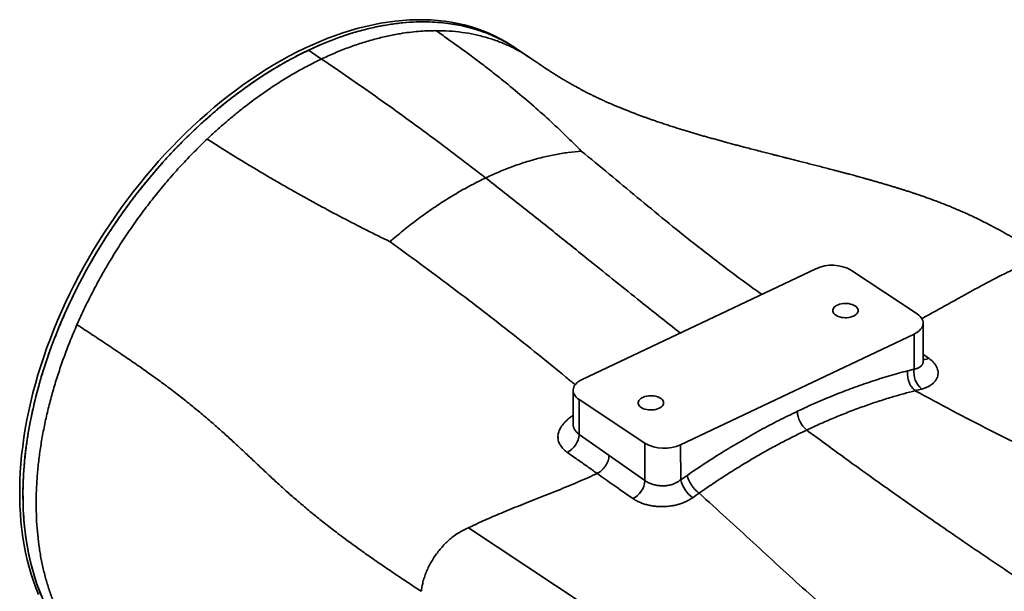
# Model space of a CAD drawing. Header units: millimetres. Extents: x 6316 to 18291, y -19059 to -9021.
# Tile 122 of 146: x 18091 to 18119, y -18593 to -18577. Entities that reach past the tile are written whole.
import ezdxf

# ---------------------------------------------------------------- set-up
doc = ezdxf.new("R2010")
doc.units = ezdxf.units.MM
doc.header["$LTSCALE"] = 10
doc.layers.add('1轮廓实线层', color=7, linetype='Continuous', lineweight=18)

msp = doc.modelspace()

# ---------------------------------------------------------------- linework, layer by layer
at = {"layer": '1轮廓实线层', "color": 7, "linetype": 'Continuous', "lineweight": 35}
for p, q in [((18099.281, -18577.456), (18099.652, -18577.704)), ((18105.557, -18577.673), (18105.158, -18577.405)), ((18105.556, -18577.674), (18105.533, -18577.659)), ((18113.631, -18583.637), (18107.026, -18586.77)), ((18116.502, -18584.916), (18114.646, -18583.684)), ((18116.674, -18586.244), (18116.672, -18585.176)), ((18109.811, -18588.618), (18116.416, -18585.485)), ((18116.418, -18586.477), (18116.416, -18585.485)), ((18116.673, -18586.063), (18116.83, -18586.172)), ((18116.236, -18586.524), (18116.418, -18586.477)), ((18106.77, -18587.079), (18106.772, -18588.04)), ((18106.939, -18587.339), (18108.796, -18588.571)), ((18106.939, -18587.339), (18106.941, -18588.328)), ((18106.941, -18588.328), (18107.786, -18588.923)), ((18108.798, -18589.63), (18108.796, -18588.571)), ((18109.811, -18588.618), (18109.813, -18589.609)), ((18107.786, -18588.923), (18108.798, -18589.63)), ((18109.813, -18589.609), (18109.994, -18589.485)), ((18103.814, -18590.965), (18107.084, -18593.135))]:
    msp.add_line(p, q, dxfattribs=at)
at = {"layer": '1轮廓实线层', "color": 7, "linetype": 'Continuous', "lineweight": 35, "flags": 128}
for points in [[(18091.646, -18592.851), (18091.571, -18592.665), (18091.502, -18592.474), (18091.439, -18592.279), (18091.381, -18592.08), (18091.328, -18591.876), (18091.282, -18591.669), (18091.241, -18591.457), (18091.205, -18591.241), (18091.176, -18591.022), (18091.152, -18590.799), (18091.134, -18590.573), (18091.122, -18590.344), (18091.116, -18590.112), (18091.115, -18589.877), (18091.121, -18589.639), (18091.132, -18589.398), (18091.149, -18589.156), (18091.171, -18588.911), (18091.2, -18588.664), (18091.234, -18588.416), (18091.274, -18588.166), (18091.32, -18587.914), (18091.372, -18587.661), (18091.429, -18587.407), (18091.491, -18587.152), (18091.56, -18586.896), (18091.633, -18586.64), (18091.713, -18586.384), (18091.797, -18586.127), (18091.887, -18585.871), (18091.982, -18585.614), (18092.083, -18585.358), (18092.188, -18585.103), (18092.299, -18584.848), (18092.414, -18584.594), (18092.535, -18584.342), (18092.66, -18584.09), (18092.79, -18583.84), (18092.924, -18583.592), (18093.063, -18583.346), (18093.207, -18583.102), (18093.355, -18582.86), (18093.507, -18582.62), (18093.663, -18582.383), (18093.823, -18582.148), (18093.987, -18581.917), (18094.155, -18581.688), (18094.326, -18581.463), (18094.501, -18581.241), (18094.679, -18581.023), (18094.861, -18580.808), (18095.046, -18580.597), (18095.233, -18580.39), (18095.424, -18580.187), (18095.617, -18579.989), (18095.813, -18579.795), (18096.011, -18579.606), (18096.212, -18579.421), (18096.414, -18579.241), (18096.619, -18579.066), (18096.826, -18578.897), (18097.034, -18578.732), (18097.244, -18578.573), (18097.455, -18578.419), (18097.668, -18578.271), (18097.881, -18578.129), (18098.096, -18577.992), (18098.311, -18577.861), (18098.528, -18577.737), (18098.744, -18577.618), (18098.961, -18577.505), (18099.178, -18577.399), (18099.395, -18577.299), (18099.612, -18577.205), (18099.829, -18577.118), (18100.045, -18577.037), (18100.26, -18576.963), (18100.475, -18576.895), (18100.689, -18576.834), (18100.902, -18576.78), (18101.114, -18576.733), (18101.324, -18576.692), (18101.533, -18576.658), (18101.74, -18576.631), (18101.945, -18576.611), (18102.148, -18576.598), (18102.349, -18576.591), (18102.548, -18576.592), (18102.745, -18576.599), (18102.939, -18576.613), (18103.13, -18576.635), (18103.318, -18576.662), (18103.504, -18576.697), (18103.686, -18576.739), (18103.865, -18576.787), (18104.041, -18576.842), (18104.213, -18576.904), (18104.382, -18576.973), (18104.547, -18577.048), (18104.708, -18577.13), (18104.865, -18577.218), (18105.018, -18577.312), (18105.05, -18577.333)], [(18105.218, -18577.445), (18105.114, -18577.376), (18104.961, -18577.281), (18104.804, -18577.193), (18104.643, -18577.111), (18104.478, -18577.036), (18104.31, -18576.967), (18104.137, -18576.905), (18103.962, -18576.85), (18103.782, -18576.801), (18103.6, -18576.76), (18103.415, -18576.725), (18103.226, -18576.697), (18103.035, -18576.675), (18102.841, -18576.661), (18102.645, -18576.653), (18102.446, -18576.653), (18102.244, -18576.659), (18102.041, -18576.672), (18101.836, -18576.692), (18101.629, -18576.719), (18101.42, -18576.753), (18101.21, -18576.794), (18100.998, -18576.841), (18100.785, -18576.895), (18100.571, -18576.956), (18100.356, -18577.023), (18100.141, -18577.097), (18099.925, -18577.178), (18099.708, -18577.265), (18099.491, -18577.359), (18099.274, -18577.459), (18099.057, -18577.565), (18098.84, -18577.678), (18098.623, -18577.797), (18098.407, -18577.921), (18098.192, -18578.052), (18097.977, -18578.189), (18097.763, -18578.331), (18097.551, -18578.479), (18097.339, -18578.633), (18097.129, -18578.792), (18096.921, -18578.956), (18096.714, -18579.126), (18096.509, -18579.301), (18096.307, -18579.481), (18096.106, -18579.665), (18095.908, -18579.855), (18095.712, -18580.049), (18095.518, -18580.247), (18095.328, -18580.45), (18095.14, -18580.657), (18094.955, -18580.868), (18094.774, -18581.082), (18094.595, -18581.301), (18094.42, -18581.523), (18094.249, -18581.748), (18094.081, -18581.977), (18093.917, -18582.208), (18093.757, -18582.443), (18093.601, -18582.68), (18093.449, -18582.92), (18093.301, -18583.162), (18093.157, -18583.406), (18093.018, -18583.652), (18092.883, -18583.901), (18092.753, -18584.151), (18092.628, -18584.402), (18092.508, -18584.655), (18092.392, -18584.908), (18092.281, -18585.163), (18092.176, -18585.419), (18092.075, -18585.675), (18091.98, -18585.931), (18091.89, -18586.188), (18091.806, -18586.445), (18091.726, -18586.701), (18091.653, -18586.957), (18091.584, -18587.213), (18091.522, -18587.468), (18091.465, -18587.722), (18091.413, -18587.975), (18091.367, -18588.227), (18091.327, -18588.477), (18091.293, -18588.726), (18091.264, -18588.972), (18091.242, -18589.217), (18091.225, -18589.46), (18091.213, -18589.7), (18091.208, -18589.938), (18091.209, -18590.173), (18091.215, -18590.406), (18091.227, -18590.635), (18091.245, -18590.861), (18091.269, -18591.084), (18091.298, -18591.303), (18091.333, -18591.519), (18091.374, -18591.731), (18091.421, -18591.938), (18091.474, -18592.142), (18091.532, -18592.341), (18091.595, -18592.537), (18091.664, -18592.727), (18091.739, -18592.913)], [(18114.705, -18584.976), (18114.743, -18584.956), (18114.774, -18584.932), (18114.8, -18584.906), (18114.818, -18584.879), (18114.829, -18584.85), (18114.833, -18584.82), (18114.829, -18584.791), (18114.817, -18584.762), (18114.798, -18584.735), (18114.772, -18584.709), (18114.739, -18584.686), (18114.701, -18584.666), (18114.658, -18584.649), (18114.612, -18584.636), (18114.562, -18584.626), (18114.51, -18584.621), (18114.457, -18584.621), (18114.405, -18584.624), (18114.354, -18584.632), (18114.306, -18584.644), (18114.262, -18584.659), (18114.221, -18584.678), (18114.187, -18584.7), (18114.158, -18584.725), (18114.136, -18584.752), (18114.121, -18584.78), (18114.114, -18584.809), (18114.114, -18584.839), (18114.122, -18584.868), (18114.138, -18584.896), (18114.16, -18584.923), (18114.189, -18584.947), (18114.225, -18584.969), (18114.265, -18584.987), (18114.31, -18585.003), (18114.359, -18585.014), (18114.41, -18585.021), (18114.462, -18585.024), (18114.515, -18585.023), (18114.566, -18585.017), (18114.616, -18585.007), (18114.662, -18584.994), (18114.705, -18584.976)], [(18116.416, -18585.485), (18116.471, -18585.456), (18116.52, -18585.424), (18116.563, -18585.39), (18116.6, -18585.352), (18116.629, -18585.313), (18116.651, -18585.273), (18116.665, -18585.231), (18116.671, -18585.189), (18116.67, -18585.147), (18116.66, -18585.105), (18116.643, -18585.064), (18116.619, -18585.024), (18116.587, -18584.986), (18116.548, -18584.95), (18116.502, -18584.916)], [(18107.026, -18586.77), (18106.971, -18586.799), (18106.921, -18586.831), (18106.878, -18586.865), (18106.842, -18586.902), (18106.813, -18586.941), (18106.791, -18586.982), (18106.777, -18587.023), (18106.77, -18587.065), (18106.772, -18587.108), (18106.781, -18587.15), (18106.798, -18587.191), (18106.823, -18587.231), (18106.855, -18587.269), (18106.894, -18587.305), (18106.939, -18587.339)], [(18109.201, -18587.587), (18109.238, -18587.566), (18109.27, -18587.542), (18109.296, -18587.517), (18109.314, -18587.489), (18109.325, -18587.46), (18109.329, -18587.431), (18109.324, -18587.401), (18109.313, -18587.373), (18109.294, -18587.345), (18109.268, -18587.32), (18109.235, -18587.296), (18109.197, -18587.276), (18109.154, -18587.259), (18109.107, -18587.246), (18109.057, -18587.237), (18109.006, -18587.232), (18108.953, -18587.231), (18108.901, -18587.234), (18108.85, -18587.242), (18108.802, -18587.254), (18108.757, -18587.269), (18108.717, -18587.288), (18108.682, -18587.311), (18108.654, -18587.335), (18108.632, -18587.362), (18108.617, -18587.39), (18108.609, -18587.42), (18108.61, -18587.449), (18108.618, -18587.478), (18108.633, -18587.506), (18108.656, -18587.533), (18108.685, -18587.557), (18108.72, -18587.579), (18108.761, -18587.598), (18108.806, -18587.613), (18108.855, -18587.624), (18108.905, -18587.631), (18108.958, -18587.634), (18109.01, -18587.633), (18109.062, -18587.627), (18109.112, -18587.618), (18109.158, -18587.604), (18109.201, -18587.587)]]:
    msp.add_lwpolyline(points, dxfattribs=at)
at = {"layer": '1轮廓实线层', "color": 7, "linetype": 'Continuous', "lineweight": 35}
for centre, radius, start, end in [((18114.092, -18584.666), 1.127, 60.5633, 114.1345), ((18116.694, -18585.912), 0.294, 266.0095, 297.5852), ((18117.007, -18586.575), 0.598, 170.5783, 231.3739), ((18113.829, -18587.649), 0.715, 181.8364, 230.7741), ((18106.318, -18588.28), 0.625, 297.3407, 355.5241), ((18109.35, -18587.589), 1.127, 240.5633, 294.1345), ((18108.18, -18589.589), 0.62, 296.9787, 356.1673), ((18110.669, -18589.402), 0.881, 193.6286, 234.113)]:
    msp.add_arc(centre, radius, start, end, dxfattribs=at)
for points, knots in [([(18099.281, -18577.456), (18099.409, -18577.397), (18099.664, -18577.28), (18100.046, -18577.129), (18100.426, -18576.998), (18100.808, -18576.885), (18101.192, -18576.794), (18101.576, -18576.724), (18101.955, -18576.676), (18102.308, -18576.653), (18102.636, -18576.651), (18102.939, -18576.665), (18103.236, -18576.695), (18103.53, -18576.743), (18103.818, -18576.807), (18104.101, -18576.89), (18104.375, -18576.99), (18104.638, -18577.105), (18104.888, -18577.237), (18105.06, -18577.337), (18105.147, -18577.398), (18105.158, -18577.406)], [0, 0, 0, 0, 0.0582089, 0.1164831, 0.1747573, 0.2329663, 0.2933975, 0.3539017, 0.414406, 0.4748373, 0.5260043, 0.5772155, 0.6284268, 0.6795938, 0.7322458, 0.784946, 0.8376463, 0.8902982, 0.9414742, 0.9926945, 1, 1, 1, 1]), ([(18102.888, -18576.901), (18102.805, -18576.903), (18102.64, -18576.905), (18102.389, -18576.922), (18102.134, -18576.948), (18101.844, -18576.99), (18101.517, -18577.053), (18101.153, -18577.142), (18100.784, -18577.251), (18100.41, -18577.381), (18100.031, -18577.53), (18099.779, -18577.646), (18099.652, -18577.704)], [0, 0, 0, 0, 0.080604, 0.161208, 0.242168, 0.323129, 0.434823, 0.546576, 0.65827, 0.772159, 0.886111, 1, 1, 1, 1]), ([(18104.325, -18577.097), (18104.212, -18577.067), (18103.984, -18577.006), (18103.629, -18576.946), (18103.264, -18576.908), (18103.013, -18576.903), (18102.888, -18576.901)], [0, 0, 0, 0, 0.2499946, 0.4999934, 0.7499956, 1, 1, 1, 1]), ([(18107.001, -18580.308), (18106.854, -18580.161), (18106.558, -18579.863), (18106.087, -18579.422), (18105.59, -18578.979), (18105.148, -18578.605), (18104.772, -18578.299), (18104.471, -18578.06), (18104.163, -18577.823), (18103.852, -18577.589), (18103.536, -18577.357), (18103.215, -18577.128), (18102.997, -18576.977), (18102.888, -18576.902)], [0, 0, 0, 0, 0.121055, 0.244707, 0.371004, 0.499999, 0.570921, 0.642244, 0.713977, 0.785515, 0.85674, 0.928232, 1, 1, 1, 1]), ([(18105.533, -18577.659), (18105.452, -18577.606), (18105.275, -18577.491), (18104.983, -18577.341), (18104.663, -18577.203), (18104.438, -18577.132), (18104.325, -18577.097)], [0, 0, 0, 0, 0.21804, 0.478691, 0.739343, 1, 1, 1, 1]), ([(18093.454, -18595.042), (18093.384, -18594.994), (18093.237, -18594.894), (18093.023, -18594.721), (18092.812, -18594.528), (18092.612, -18594.317), (18092.422, -18594.091), (18092.248, -18593.853), (18092.087, -18593.605), (18091.941, -18593.346), (18091.807, -18593.074), (18091.685, -18592.788), (18091.576, -18592.488), (18091.48, -18592.174), (18091.397, -18591.847), (18091.33, -18591.514), (18091.278, -18591.175), (18091.24, -18590.831), (18091.216, -18590.478), (18091.205, -18590.114), (18091.21, -18589.741), (18091.229, -18589.358), (18091.263, -18588.967), (18091.311, -18588.576), (18091.372, -18588.185), (18091.447, -18587.795), (18091.536, -18587.401), (18091.638, -18587.002), (18091.756, -18586.598), (18091.888, -18586.189), (18092.034, -18585.78), (18092.192, -18585.375), (18092.36, -18584.976), (18092.539, -18584.583), (18092.73, -18584.192), (18092.935, -18583.801), (18093.152, -18583.411), (18093.383, -18583.023), (18093.625, -18582.639), (18093.875, -18582.266), (18094.131, -18581.904), (18094.394, -18581.554), (18094.666, -18581.21), (18094.949, -18580.872), (18095.241, -18580.541), (18095.544, -18580.217), (18095.855, -18579.904), (18096.168, -18579.605), (18096.484, -18579.321), (18096.801, -18579.051), (18097.124, -18578.794), (18097.453, -18578.547), (18097.788, -18578.312), (18098.129, -18578.089), (18098.473, -18577.88), (18098.781, -18577.708), (18099.05, -18577.567), (18099.204, -18577.493), (18099.281, -18577.456)], [0, 0, 0, 0, 0.016335, 0.034223, 0.0525, 0.070777, 0.089189, 0.107601, 0.125357, 0.143113, 0.160992, 0.178871, 0.197138, 0.215406, 0.233807, 0.252209, 0.269978, 0.287748, 0.305641, 0.323533, 0.341817, 0.3601, 0.378517, 0.396935, 0.414688, 0.432442, 0.450318, 0.468194, 0.486459, 0.504723, 0.523122, 0.54152, 0.559289, 0.577058, 0.594951, 0.612843, 0.631125, 0.649408, 0.667825, 0.686242, 0.703998, 0.721755, 0.739635, 0.757515, 0.775784, 0.794052, 0.812455, 0.830858, 0.848622, 0.866385, 0.884272, 0.902158, 0.920434, 0.938709, 0.95712, 0.97553, 0.98776, 1, 1, 1, 1]), ([(18120.466, -18583.491), (18120.422, -18583.461), (18120.325, -18583.397), (18120.181, -18583.311), (18120.04, -18583.23), (18119.916, -18583.16), (18119.807, -18583.099), (18119.715, -18583.046), (18119.64, -18583.004), (18119.583, -18582.971), (18119.542, -18582.948), (18119.511, -18582.93), (18119.479, -18582.912), (18119.433, -18582.886), (18119.368, -18582.848), (18119.287, -18582.801), (18119.189, -18582.746), (18119.077, -18582.682), (18118.952, -18582.613), (18118.823, -18582.541), (18118.695, -18582.472), (18118.553, -18582.398), (18118.401, -18582.319), (18118.238, -18582.238), (18118.083, -18582.164), (18117.94, -18582.097), (18117.82, -18582.043), (18117.723, -18582.001), (18117.644, -18581.967), (18117.56, -18581.931), (18117.464, -18581.891), (18117.357, -18581.848), (18117.241, -18581.802), (18117.119, -18581.754), (18116.995, -18581.707), (18116.87, -18581.662), (18116.748, -18581.618), (18116.631, -18581.577), (18116.529, -18581.542), (18116.436, -18581.511), (18116.345, -18581.481), (18116.246, -18581.448), (18116.147, -18581.417), (18116.056, -18581.388), (18115.967, -18581.36), (18115.874, -18581.331), (18115.769, -18581.299), (18115.661, -18581.267), (18115.551, -18581.235), (18115.446, -18581.204), (18115.338, -18581.173), (18115.237, -18581.144), (18115.143, -18581.117), (18115.056, -18581.093), (18114.969, -18581.069), (18114.894, -18581.048), (18114.834, -18581.032), (18114.783, -18581.018), (18114.728, -18581.003), (18114.66, -18580.984), (18114.58, -18580.963), (18114.492, -18580.939), (18114.408, -18580.917), (18114.337, -18580.898), (18114.28, -18580.883), (18114.227, -18580.869), (18114.127, -18580.843), (18113.987, -18580.806), (18113.81, -18580.76), (18113.646, -18580.718), (18113.481, -18580.676), (18113.319, -18580.634), (18113.187, -18580.601), (18113.087, -18580.575), (18113.015, -18580.557), (18112.942, -18580.538), (18112.872, -18580.521), (18112.813, -18580.506), (18112.763, -18580.493), (18112.709, -18580.479), (18112.643, -18580.463), (18112.565, -18580.443), (18112.482, -18580.422), (18112.399, -18580.401), (18112.291, -18580.373), (18112.145, -18580.336), (18111.965, -18580.289), (18111.779, -18580.241), (18111.619, -18580.199), (18111.477, -18580.162), (18111.35, -18580.128), (18111.217, -18580.093), (18111.084, -18580.057), (18110.952, -18580.021), (18110.823, -18579.985), (18110.695, -18579.949), (18110.574, -18579.915), (18110.455, -18579.881), (18110.337, -18579.848), (18110.214, -18579.811), (18110.093, -18579.775), (18109.967, -18579.737), (18109.837, -18579.698), (18109.702, -18579.656), (18109.567, -18579.613), (18109.431, -18579.569), (18109.295, -18579.524), (18109.164, -18579.48), (18109.048, -18579.44), (18108.951, -18579.406), (18108.866, -18579.376), (18108.779, -18579.345), (18108.682, -18579.309), (18108.577, -18579.27), (18108.466, -18579.228), (18108.358, -18579.187), (18108.254, -18579.146), (18108.16, -18579.108), (18108.074, -18579.072), (18108.001, -18579.042), (18107.945, -18579.019), (18107.9, -18578.999), (18107.85, -18578.978), (18107.784, -18578.949), (18107.698, -18578.911), (18107.598, -18578.865), (18107.495, -18578.817), (18107.392, -18578.768), (18107.297, -18578.722), (18107.211, -18578.679), (18107.134, -18578.64), (18107.06, -18578.601), (18106.988, -18578.563), (18106.914, -18578.523), (18106.837, -18578.481), (18106.757, -18578.436), (18106.67, -18578.387), (18106.581, -18578.336), (18106.498, -18578.287), (18106.42, -18578.24), (18106.348, -18578.196), (18106.282, -18578.155), (18106.228, -18578.121), (18106.182, -18578.092), (18106.137, -18578.063), (18106.092, -18578.034), (18106.049, -18578.005), (18106.013, -18577.982), (18105.983, -18577.962), (18105.952, -18577.941), (18105.911, -18577.913), (18105.859, -18577.878), (18105.79, -18577.831), (18105.7, -18577.771), (18105.612, -18577.71), (18105.554, -18577.671), (18105.534, -18577.657)], [0, 0, 0, 0, 0.010552, 0.022722, 0.033545, 0.043107, 0.051438, 0.058544, 0.064424, 0.068561, 0.071755, 0.074002, 0.075679, 0.07953, 0.084487, 0.090557, 0.097745, 0.106055, 0.11531, 0.124831, 0.134005, 0.142829, 0.154825, 0.166097, 0.176645, 0.186422, 0.195067, 0.200499, 0.205317, 0.210407, 0.216509, 0.223389, 0.230603, 0.238103, 0.24607, 0.253559, 0.26089, 0.268116, 0.274638, 0.279199, 0.284608, 0.290807, 0.296723, 0.30198, 0.306849, 0.312273, 0.318231, 0.325111, 0.331094, 0.337055, 0.343221, 0.349637, 0.354349, 0.359305, 0.364478, 0.369108, 0.372113, 0.374628, 0.377651, 0.381521, 0.386132, 0.391202, 0.396293, 0.400316, 0.403223, 0.405935, 0.409283, 0.42013, 0.429488, 0.43902, 0.447767, 0.457146, 0.466291, 0.469944, 0.473964, 0.478342, 0.482386, 0.485663, 0.488194, 0.490933, 0.494773, 0.499264, 0.504027, 0.508938, 0.513193, 0.522234, 0.533799, 0.543752, 0.553893, 0.561073, 0.568157, 0.575739, 0.583977, 0.591119, 0.598689, 0.606344, 0.613671, 0.61998, 0.627287, 0.63438, 0.641944, 0.649102, 0.65708, 0.665383, 0.673801, 0.682276, 0.690776, 0.699277, 0.706914, 0.712684, 0.717746, 0.723446, 0.729932, 0.737102, 0.744709, 0.752747, 0.759434, 0.766379, 0.772675, 0.777784, 0.781862, 0.784731, 0.787861, 0.793254, 0.800024, 0.808006, 0.817056, 0.825061, 0.833209, 0.840945, 0.847713, 0.853551, 0.860661, 0.867382, 0.873943, 0.882113, 0.890155, 0.898787, 0.908508, 0.915059, 0.923344, 0.931439, 0.936213, 0.941541, 0.946741, 0.951806, 0.956831, 0.961135, 0.963299, 0.965992, 0.969486, 0.973788, 0.978904, 0.986448, 0.995271, 1, 1, 1, 1]), ([(18099.652, -18577.704), (18099.529, -18577.765), (18099.281, -18577.886), (18098.91, -18578.09), (18098.538, -18578.313), (18098.167, -18578.555), (18097.796, -18578.815), (18097.465, -18579.066), (18097.174, -18579.3), (18096.92, -18579.515), (18096.668, -18579.737), (18096.503, -18579.891), (18096.42, -18579.968)], [0, 0, 0, 0, 0.111694, 0.223447, 0.335141, 0.44903, 0.562982, 0.676871, 0.757475, 0.838079, 0.91904, 1, 1, 1, 1]), ([(18104.294, -18581.068), (18104.03, -18580.864), (18103.501, -18580.457), (18102.717, -18579.87), (18101.944, -18579.303), (18101.18, -18578.757), (18100.417, -18578.223), (18099.907, -18577.877), (18099.652, -18577.704)], [0, 0, 0, 0, 0.171285, 0.3426, 0.506894, 0.671188, 0.835594, 1, 1, 1, 1]), ([(18096.42, -18579.968), (18096.295, -18580.089), (18096.045, -18580.331), (18095.681, -18580.715), (18095.326, -18581.112), (18095.099, -18581.388), (18094.986, -18581.526)], [0, 0, 0, 0, 0.250004, 0.500007, 0.750005, 1, 1, 1, 1]), ([(18096.421, -18579.968), (18096.52, -18580.033), (18096.72, -18580.161), (18097.022, -18580.351), (18097.327, -18580.54), (18097.636, -18580.727), (18097.948, -18580.914), (18098.264, -18581.1), (18098.581, -18581.283), (18099.015, -18581.53), (18099.568, -18581.835), (18100.241, -18582.194), (18100.912, -18582.54), (18101.365, -18582.764), (18101.59, -18582.874)], [0, 0, 0, 0, 0.062812, 0.125412, 0.187806, 0.250001, 0.312972, 0.375625, 0.437966, 0.500001, 0.628996, 0.755294, 0.878945, 1, 1, 1, 1]), ([(18104.294, -18581.068), (18104.426, -18581.008), (18104.689, -18580.887), (18105.083, -18580.734), (18105.474, -18580.602), (18105.863, -18580.493), (18106.248, -18580.407), (18106.628, -18580.343), (18106.877, -18580.319), (18107.001, -18580.308)], [0, 0, 0, 0, 0.142852, 0.285705, 0.428559, 0.571416, 0.714275, 0.857137, 1, 1, 1, 1]), ([(18112.105, -18584.361), (18112.025, -18584.305), (18111.658, -18584.047), (18111.02, -18583.569), (18110.192, -18582.929), (18109.381, -18582.277), (18108.582, -18581.618), (18107.791, -18580.958), (18107.264, -18580.524), (18107.001, -18580.308)], [0, 0, 0, 0, 0.043953, 0.203096, 0.362343, 0.521704, 0.681152, 0.840617, 1, 1, 1, 1]), ([(18101.59, -18582.874), (18101.714, -18582.768), (18101.962, -18582.556), (18102.342, -18582.259), (18102.726, -18581.98), (18103.115, -18581.721), (18103.506, -18581.482), (18103.9, -18581.262), (18104.163, -18581.133), (18104.294, -18581.068)], [0, 0, 0, 0, 0.142863, 0.285725, 0.428584, 0.571441, 0.714295, 0.857148, 1, 1, 1, 1]), ([(18109.797, -18585.455), (18109.395, -18585.137), (18108.516, -18584.44), (18107.319, -18583.475), (18106.205, -18582.579), (18105.25, -18581.815), (18104.613, -18581.317), (18104.294, -18581.068)], [0, 0, 0, 0, 0.219009, 0.479341, 0.652897, 0.826452, 1, 1, 1, 1]), ([(18094.986, -18581.526), (18094.874, -18581.668), (18094.65, -18581.952), (18094.33, -18582.393), (18094.024, -18582.844), (18093.733, -18583.305), (18093.458, -18583.774), (18093.199, -18584.251), (18092.956, -18584.733), (18092.81, -18585.058), (18092.736, -18585.221)], [0, 0, 0, 0, 0.125001, 0.25, 0.374998, 0.499996, 0.624994, 0.749994, 0.874996, 1, 1, 1, 1]), ([(18101.59, -18582.874), (18101.874, -18583.081), (18102.442, -18583.495), (18103.291, -18584.127), (18104.133, -18584.766), (18104.962, -18585.41), (18105.774, -18586.057), (18106.397, -18586.562), (18106.741, -18586.851), (18106.828, -18586.924)], [0, 0, 0, 0, 0.15788, 0.315842, 0.473786, 0.631644, 0.78939, 0.947032, 1, 1, 1, 1]), ([(18119.446, -18583.552), (18119.383, -18583.582), (18119.254, -18583.643), (18119.056, -18583.739), (18118.847, -18583.843), (18118.624, -18583.959), (18118.385, -18584.085), (18118.132, -18584.223), (18117.865, -18584.37), (18117.582, -18584.527), (18117.286, -18584.69), (18116.982, -18584.858), (18116.763, -18584.977), (18116.647, -18585.039), (18116.631, -18585.047)], [0, 0, 0, 0, 0.067257, 0.136943, 0.210799, 0.289877, 0.37462, 0.464933, 0.56026, 0.659673, 0.766867, 0.87556, 0.983973, 1, 1, 1, 1]), ([(18092.736, -18585.221), (18092.675, -18585.364), (18092.552, -18585.651), (18092.386, -18586.083), (18092.234, -18586.516), (18092.097, -18586.949), (18091.976, -18587.381), (18091.87, -18587.811), (18091.781, -18588.238), (18091.707, -18588.662), (18091.65, -18589.081), (18091.61, -18589.495), (18091.586, -18589.902), (18091.578, -18590.303), (18091.587, -18590.695), (18091.613, -18591.079), (18091.655, -18591.454), (18091.714, -18591.818), (18091.789, -18592.172), (18091.88, -18592.513), (18091.987, -18592.843), (18092.11, -18593.159), (18092.248, -18593.461), (18092.401, -18593.749), (18092.569, -18594.023), (18092.693, -18594.193), (18092.755, -18594.278)], [0, 0, 0, 0, 0.041667, 0.083333, 0.125, 0.166667, 0.208333, 0.25, 0.291667, 0.333333, 0.375, 0.416667, 0.458333, 0.5, 0.541667, 0.583333, 0.625, 0.666667, 0.708333, 0.75, 0.791667, 0.833333, 0.875, 0.916667, 0.958333, 1, 1, 1, 1]), ([(18092.736, -18585.221), (18092.88, -18585.315), (18093.168, -18585.505), (18093.596, -18585.788), (18094.016, -18586.07), (18094.422, -18586.348), (18094.811, -18586.622), (18095.179, -18586.891), (18095.528, -18587.153), (18095.859, -18587.412), (18096.175, -18587.67), (18096.477, -18587.925), (18096.767, -18588.179), (18097.046, -18588.43), (18097.316, -18588.68), (18097.58, -18588.928), (18097.843, -18589.177), (18098.107, -18589.425), (18098.375, -18589.675), (18098.652, -18589.926), (18098.94, -18590.18), (18099.242, -18590.437), (18099.56, -18590.697), (18099.895, -18590.961), (18100.238, -18591.222), (18100.588, -18591.479), (18100.943, -18591.732), (18101.311, -18591.987), (18101.69, -18592.245), (18102.078, -18592.505), (18102.34, -18592.678), (18102.471, -18592.765)], [0, 0, 0, 0, 0.034815, 0.069592, 0.104308, 0.138967, 0.173596, 0.207622, 0.241716, 0.275931, 0.310309, 0.345587, 0.381072, 0.41675, 0.452588, 0.488536, 0.52453, 0.560507, 0.596402, 0.632161, 0.667748, 0.703142, 0.738346, 0.773383, 0.808293, 0.840226, 0.872134, 0.904051, 0.936, 0.967987, 1, 1, 1, 1]), ([(18116.418, -18586.477), (18116.432, -18586.475), (18116.461, -18586.47), (18116.501, -18586.459), (18116.538, -18586.444), (18116.572, -18586.426), (18116.6, -18586.404), (18116.624, -18586.38), (18116.644, -18586.353), (18116.659, -18586.324), (18116.671, -18586.288), (18116.672, -18586.261), (18116.672, -18586.244)], [0, 0, 0, 0, 0.094668, 0.189958, 0.287323, 0.385458, 0.478741, 0.572735, 0.668973, 0.765984, 0.857855, 1, 1, 1, 1]), ([(18116.83, -18586.172), (18116.859, -18586.194), (18116.916, -18586.236), (18116.982, -18586.306), (18117.033, -18586.377), (18117.068, -18586.449), (18117.089, -18586.522), (18117.095, -18586.595), (18117.085, -18586.667), (18117.061, -18586.738), (18117.022, -18586.805), (18116.969, -18586.867), (18116.902, -18586.923), (18116.824, -18586.971), (18116.735, -18587.012), (18116.668, -18587.032), (18116.634, -18587.042)], [0, 0, 0, 0, 0.0738015, 0.1476033, 0.2164062, 0.2854467, 0.3542572, 0.4237799, 0.4935358, 0.5630764, 0.6356632, 0.7084864, 0.7810999, 0.8540026, 0.9271077, 1, 1, 1, 1]), ([(18116.676, -18586.26), (18116.676, -18586.26), (18116.676, -18586.261), (18116.674, -18586.256), (18116.674, -18586.249), (18116.674, -18586.245)], [0, 0, 0, 0, 0.132496, 0.525471, 1, 1, 1, 1]), ([(18113.114, -18587.672), (18113.288, -18587.591), (18113.635, -18587.43), (18114.156, -18587.212), (18114.677, -18587.01), (18115.198, -18586.828), (18115.719, -18586.664), (18116.064, -18586.571), (18116.236, -18586.524)], [0, 0, 0, 0, 0.1658487, 0.3317412, 0.4975899, 0.665045, 0.8325453, 1, 1, 1, 1]), ([(18116.449, -18587.089), (18116.449, -18587.089), (18116.34, -18587.116), (18116.121, -18587.174), (18115.769, -18587.274), (18115.392, -18587.392), (18114.991, -18587.53), (18114.589, -18587.679), (18114.185, -18587.841), (18113.781, -18588.015), (18113.511, -18588.14), (18113.377, -18588.203)], [0, 0, 0, 0, 0.000002, 0.107361, 0.214768, 0.345242, 0.475737, 0.606211, 0.737467, 0.868744, 1, 1, 1, 1]), ([(18116.634, -18587.042), (18116.573, -18587.058), (18116.511, -18587.074), (18116.449, -18587.089), (18116.449, -18587.089)], [0, 0, 0, 0, 0.9999648, 1, 1, 1, 1]), ([(18116.449, -18587.089), (18116.797, -18587.279), (18117.494, -18587.659), (18118.555, -18588.205), (18119.622, -18588.737), (18120.692, -18589.258), (18121.755, -18589.769), (18122.807, -18590.273), (18123.842, -18590.775), (18124.866, -18591.282), (18125.881, -18591.8), (18126.885, -18592.332), (18127.875, -18592.88), (18128.846, -18593.443), (18129.797, -18594.02), (18130.731, -18594.609), (18131.652, -18595.209), (18132.26, -18595.612), (18132.565, -18595.814)], [0, 0, 0, 0, 0.062785, 0.125641, 0.188553, 0.251496, 0.314441, 0.376236, 0.437979, 0.499653, 0.561251, 0.624029, 0.686741, 0.749408, 0.812052, 0.874692, 0.937342, 1, 1, 1, 1]), ([(18109.994, -18589.485), (18110.165, -18589.369), (18110.506, -18589.137), (18111.021, -18588.811), (18111.54, -18588.499), (18112.063, -18588.205), (18112.588, -18587.927), (18112.939, -18587.757), (18113.114, -18587.672)], [0, 0, 0, 0, 0.1658467, 0.3317378, 0.4975849, 0.6650415, 0.8325433, 1, 1, 1, 1]), ([(18106.605, -18588.835), (18106.585, -18588.82), (18106.545, -18588.79), (18106.493, -18588.741), (18106.447, -18588.689), (18106.409, -18588.635), (18106.379, -18588.579), (18106.357, -18588.522), (18106.344, -18588.463), (18106.339, -18588.402), (18106.343, -18588.342), (18106.356, -18588.28), (18106.377, -18588.219), (18106.406, -18588.157), (18106.444, -18588.096), (18106.489, -18588.036), (18106.542, -18587.976), (18106.609, -18587.911), (18106.684, -18587.846), (18106.745, -18587.803), (18106.771, -18587.785)], [0, 0, 0, 0, 0.052081, 0.104162, 0.157866, 0.211571, 0.264146, 0.316721, 0.370932, 0.425145, 0.478783, 0.532422, 0.587658, 0.642897, 0.69788, 0.752865, 0.809341, 0.865818, 0.941116, 1, 1, 1, 1]), ([(18106.773, -18588.04), (18106.773, -18588.044), (18106.77, -18588.073), (18106.783, -18588.127), (18106.815, -18588.2), (18106.867, -18588.268), (18106.917, -18588.308), (18106.941, -18588.328)], [0, 0, 0, 0, 0.034964, 0.272856, 0.517641, 0.755378, 1, 1, 1, 1]), ([(18113.377, -18588.203), (18113.267, -18588.256), (18113.047, -18588.362), (18112.693, -18588.542), (18112.317, -18588.744), (18111.919, -18588.97), (18111.521, -18589.207), (18111.124, -18589.456), (18110.728, -18589.716), (18110.466, -18589.896), (18110.336, -18589.988), (18110.336, -18589.988)], [0, 0, 0, 0, 0.107359, 0.214766, 0.34524, 0.475735, 0.60621, 0.737465, 0.868742, 0.999998, 1, 1, 1, 1]), ([(18127.875, -18598.038), (18127.003, -18597.46), (18125.26, -18596.304), (18123.081, -18594.87), (18121.338, -18593.721), (18120.031, -18592.854), (18118.724, -18591.977), (18117.516, -18591.155), (18116.406, -18590.386), (18115.396, -18589.673), (18114.386, -18588.947), (18113.713, -18588.451), (18113.377, -18588.203)], [0, 0, 0, 0, 0.180311, 0.360622, 0.450765, 0.540907, 0.631059, 0.72121, 0.790893, 0.860576, 0.930288, 1, 1, 1, 1]), ([(18107.447, -18589.432), (18107.356, -18589.365), (18107.171, -18589.231), (18106.888, -18589.035), (18106.7, -18588.901), (18106.605, -18588.835)], [0, 0, 0, 0, 0.329466, 0.664735, 1, 1, 1, 1]), ([(18107.447, -18589.432), (18107.36, -18589.472), (18107.181, -18589.555), (18106.908, -18589.674), (18106.624, -18589.793), (18106.335, -18589.911), (18106.044, -18590.027), (18105.756, -18590.141), (18105.475, -18590.251), (18105.2, -18590.361), (18104.935, -18590.468), (18104.682, -18590.573), (18104.445, -18590.674), (18104.224, -18590.773), (18104.016, -18590.869), (18103.881, -18590.933), (18103.814, -18590.965)], [0, 0, 0, 0, 0.071802, 0.147426, 0.225849, 0.305919, 0.386421, 0.466143, 0.543948, 0.618836, 0.693302, 0.763113, 0.82809, 0.888543, 0.945345, 1, 1, 1, 1]), ([(18108.461, -18590.141), (18108.275, -18590.012), (18107.937, -18589.777), (18107.599, -18589.539), (18107.447, -18589.432)], [0, 0, 0, 0, 0.548601, 1, 1, 1, 1]), ([(18108.798, -18589.63), (18108.826, -18589.648), (18108.881, -18589.684), (18108.981, -18589.726), (18109.091, -18589.758), (18109.208, -18589.777), (18109.329, -18589.782), (18109.45, -18589.772), (18109.568, -18589.744), (18109.667, -18589.704), (18109.749, -18589.658), (18109.791, -18589.626), (18109.813, -18589.609)], [0, 0, 0, 0, 0.10651, 0.21302, 0.319513, 0.425999, 0.532375, 0.638734, 0.744857, 0.85099, 0.925487, 1, 1, 1, 1]), ([(18110.152, -18590.116), (18110.116, -18590.139), (18110.043, -18590.186), (18109.923, -18590.244), (18109.798, -18590.291), (18109.668, -18590.328), (18109.535, -18590.353), (18109.399, -18590.367), (18109.264, -18590.371), (18109.131, -18590.365), (18109.001, -18590.348), (18108.877, -18590.322), (18108.759, -18590.288), (18108.649, -18590.246), (18108.548, -18590.198), (18108.49, -18590.16), (18108.461, -18590.141)], [0, 0, 0, 0, 0.075262, 0.150531, 0.223388, 0.296449, 0.369283, 0.440728, 0.512396, 0.583818, 0.653545, 0.723506, 0.793221, 0.862069, 0.931154, 1, 1, 1, 1]), ([(18110.336, -18589.988), (18110.336, -18589.988), (18110.275, -18590.031), (18110.214, -18590.073), (18110.152, -18590.116)], [0, 0, 0, 0, 0.0000352, 1, 1, 1, 1]), ([(18123.185, -18600.262), (18122.882, -18600.061), (18122.275, -18599.658), (18121.372, -18599.052), (18120.482, -18598.443), (18119.611, -18597.831), (18118.765, -18597.218), (18117.944, -18596.603), (18117.149, -18595.986), (18116.372, -18595.362), (18115.606, -18594.726), (18114.849, -18594.078), (18114.098, -18593.417), (18113.352, -18592.748), (18112.608, -18592.07), (18111.86, -18591.384), (18111.106, -18590.691), (18110.592, -18590.222), (18110.336, -18589.988)], [0, 0, 0, 0, 0.062522, 0.125034, 0.187538, 0.250046, 0.312575, 0.374032, 0.435551, 0.497145, 0.558815, 0.621816, 0.684871, 0.747954, 0.811034, 0.874084, 0.937077, 1, 1, 1, 1]), ([(18103.814, -18590.965), (18103.766, -18590.987), (18103.669, -18591.034), (18103.52, -18591.117), (18103.382, -18591.213), (18103.256, -18591.318), (18103.143, -18591.425), (18103.033, -18591.544), (18102.929, -18591.673), (18102.833, -18591.808), (18102.747, -18591.949), (18102.672, -18592.091), (18102.61, -18592.232), (18102.56, -18592.371), (18102.522, -18592.506), (18102.493, -18592.637), (18102.478, -18592.723), (18102.471, -18592.765)], [0, 0, 0, 0, 0.076124, 0.154303, 0.235681, 0.299057, 0.364239, 0.430784, 0.498059, 0.565339, 0.631915, 0.697204, 0.760832, 0.822687, 0.882908, 0.941841, 1, 1, 1, 1])]:
    msp.add_open_spline(points, degree=3, knots=knots, dxfattribs=at)
for points in [[(18116.236, -18586.524), (18116.233, -18586.55), (18116.227, -18586.601), (18116.231, -18586.683), (18116.246, -18586.767), (18116.271, -18586.848), (18116.305, -18586.923), (18116.347, -18586.991), (18116.395, -18587.048), (18116.431, -18587.076), (18116.449, -18587.089)], [(18107.447, -18589.432), (18107.469, -18589.42), (18107.512, -18589.397), (18107.575, -18589.346), (18107.633, -18589.287), (18107.685, -18589.219), (18107.727, -18589.145), (18107.759, -18589.07), (18107.781, -18588.994), (18107.784, -18588.947), (18107.786, -18588.923)], [(18109.994, -18589.485), (18109.999, -18589.506), (18110.01, -18589.549), (18110.038, -18589.62), (18110.075, -18589.693), (18110.12, -18589.764), (18110.17, -18589.832), (18110.224, -18589.894), (18110.28, -18589.948), (18110.317, -18589.975), (18110.336, -18589.988)]]:
    msp.add_open_spline(points, degree=3, dxfattribs=at)

doc.saveas('drawing.dxf')
